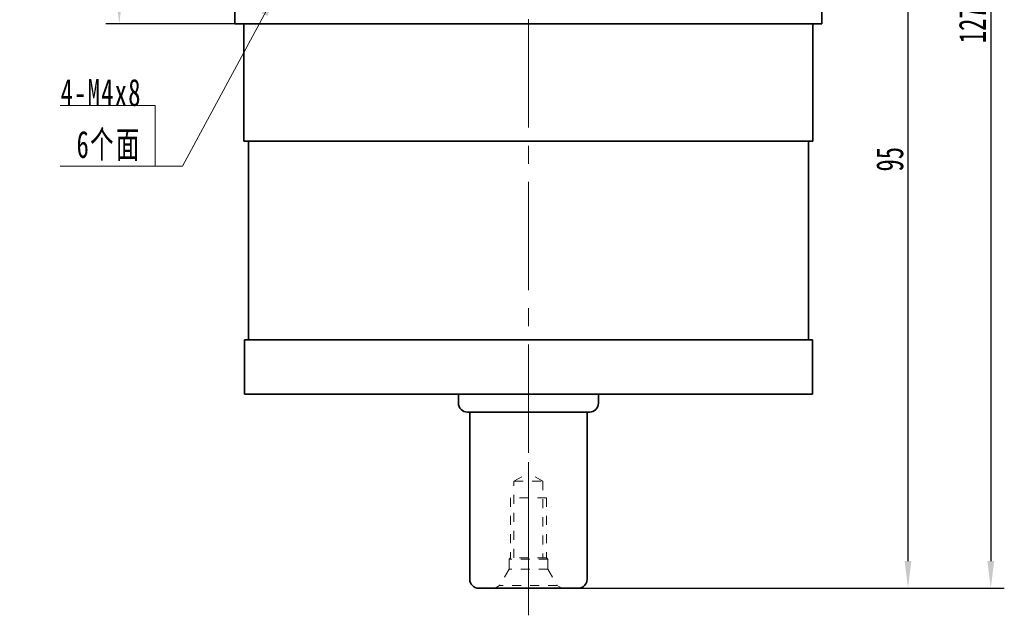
# Model space of a CAD drawing. Header units: millimetres. Extents: x 5 to 370, y 46 to 302.
# Tile 4 of 7: x 195 to 304, y 146 to 212. Entities that reach past the tile are written whole.
import ezdxf

# ---------------------------------------------------------------- set-up
doc = ezdxf.new("R2010")
doc.units = ezdxf.units.MM
doc.header["$PDSIZE"] = -5
doc.linetypes.add('点画线', pattern=[18, 12, -2, 2, -2])
doc.linetypes.add('虚线', pattern=[2, 1, -1])
doc.layers.get('0').update_dxf_attribs({"lineweight": 35})
for name, color, linetype, lineweight in [('中心线层', 1, '点画线', 18), ('尺寸线层', 3, 'Continuous', 18), ('粗实线层', 7, 'Continuous', 35), ('虚线层_1', 6, '虚线', 18)]:
    doc.layers.add(name, color=color, linetype=linetype, lineweight=lineweight)
doc.styles.add('标准', font='txt', dxfattribs={"width": 0.667})
doc.dimstyles.new('a4-1-1', dxfattribs={"dimtxt": 3, "dimasz": 3, "dimexe": 1.5, "dimexo": 0, "dimgap": 0.5, "dimtad": 1, "dimdec": 3, "dimdsep": 46, "dimtxsty": '标准', "dimblk": '_CAXARROW', "dimcen": 0, "dimdle": 4, "dimazin": 2, "dimtfac": 0.707107, "dimtdec": 3, "dimtix": 1, "dimtmove": 2, "dimatfit": 3, "dimfxl": 0, "dimfrac": 2, "dimtolj": 1, "dimtzin": 0, "dimarcsym": 0})

# ---------------------------------------------------------------- blocks, each defined once
blk = doc.blocks.new('2432g_2')
at = {"layer": '中心线层', "linetype": '点画线', "lineweight": 18}
blk.add_line((13.97, 0), (-1.08, 0), dxfattribs=at)
at = {"layer": '虚线层_1', "linetype": '虚线', "lineweight": 18}
for p, q in [((0, -3.7), (0, 3.7)), ((0, 3.7), (0.29, 3.19)), ((2.1, 2.15), (0.29, 3.19)), ((0.29, -3.19), (0.29, 3.19)), ((3.2, 2.15), (2.1, 2.15)), ((2.1, -2.15), (2.1, 2.15)), ((3.35, 2), (3.2, 2.15)), ((3.2, -2.15), (3.2, 2.15)), ((10, 2), (3.35, 2)), ((3.35, -2), (3.35, 2)), ((3.35, 1.6), (11.85, 1.6)), ((10, -2), (10, 2)), ((11.85, 1.6), (11.85, -1.6)), ((11.85, 1.6), (12.77, 0)), ((11.85, -1.6), (12.77, 0)), ((2.1, -2.15), (0.29, -3.19)), ((3.2, -2.15), (2.1, -2.15)), ((3.35, -2), (3.2, -2.15)), ((11.85, -1.6), (3.35, -1.6)), ((10, -2), (3.35, -2)), ((0, -3.7), (0.29, -3.19))]:
    blk.add_line(p, q, dxfattribs=at)
blk = doc.blocks.new('_CAXARROW')
blk.add_hatch(color=0).paths.add_polyline_path([(0, 0), (-1, 0.125), (-1, -0.125)], flags=0)
blk = doc.blocks.new('*X38')
at = {"layer": 'Defpoints', "color": 0}
for p in [(205.67, 276.42), (218.48, 276.42), (218.48, 211.42)]:
    blk.add_point(p, dxfattribs=at)
at = {"layer": '尺寸线层', "color": 0, "linetype": 'Continuous', "lineweight": -2}
for p, q in [((218.48, 276.42), (204.17, 276.42)), ((205.67, 214.42), (205.67, 273.42)), ((218.48, 211.42), (204.17, 211.42))]:
    blk.add_line(p, q, dxfattribs=at)
at = {"layer": '尺寸线层', "color": 0, "lineweight": -2, "xscale": 3, "yscale": 3, "zscale": 3}
for p, rotation in [((205.67, 276.42), 90), ((205.67, 211.42), 270)]:
    blk.add_blockref('_CAXARROW', p, dxfattribs=dict(at, rotation=rotation))
at = {"layer": '尺寸线层', "color": 0, "insert": (203.67, 243.92), "char_height": 3, "attachment_point": 5, "rotation": 90, "style": '标准'}
blk.add_mtext('\\A1;65', dxfattribs=at)
blk = doc.blocks.new('*X40')
at = {"layer": 'Defpoints', "color": 0}
for p in [(286.48, 243.92), (256.48, 148.92), (293.01, 148.92)]:
    blk.add_point(p, dxfattribs=at)
at = {"layer": '尺寸线层', "color": 0, "linetype": 'Continuous', "lineweight": -2}
for p, q in [((286.48, 243.92), (294.51, 243.92)), ((293.01, 240.92), (293.01, 151.92)), ((256.48, 148.92), (294.51, 148.92))]:
    blk.add_line(p, q, dxfattribs=at)
at = {"layer": '尺寸线层', "color": 0, "lineweight": -2, "xscale": 3, "yscale": 3, "zscale": 3}
for p, rotation in [((293.01, 243.92), 90), ((293.01, 148.92), 270)]:
    blk.add_blockref('_CAXARROW', p, dxfattribs=dict(at, rotation=rotation))
at = {"layer": '尺寸线层', "color": 0, "insert": (291.01, 196.42), "char_height": 3, "attachment_point": 5, "rotation": 90, "style": '标准'}
blk.add_mtext('\\A1;95', dxfattribs=at)
blk = doc.blocks.new('*X41')
at = {"layer": 'Defpoints', "color": 0}
for p in [(283.48, 276.42), (256.48, 148.92), (302.18, 148.92)]:
    blk.add_point(p, dxfattribs=at)
at = {"layer": '尺寸线层', "color": 0, "linetype": 'Continuous', "lineweight": -2}
for p, q in [((283.48, 276.42), (303.68, 276.42)), ((302.18, 273.42), (302.18, 151.92)), ((256.48, 148.92), (303.68, 148.92))]:
    blk.add_line(p, q, dxfattribs=at)
at = {"layer": '尺寸线层', "color": 0, "lineweight": -2, "xscale": 3, "yscale": 3, "zscale": 3}
for p, rotation in [((302.18, 276.42), 90), ((302.18, 148.92), 270)]:
    blk.add_blockref('_CAXARROW', p, dxfattribs=dict(at, rotation=rotation))
at = {"layer": '尺寸线层', "color": 0, "insert": (300.16, 212.67), "char_height": 3, "attachment_point": 5, "rotation": 90, "style": '标准'}
blk.add_mtext('\\A1;127.5', dxfattribs=at)
blk = doc.blocks.new('*X42')
at = {"layer": '尺寸线层', "linetype": 'Continuous'}
blk.add_hatch(color=0, dxfattribs=at).paths.add_polyline_path([(13.51, 19.45), (12.42, 16.63), (11.76, 16.99)], flags=0)
at = {"layer": '尺寸线层', "color": 0, "linetype": 'Continuous'}
blk.add_line((13.51, 19.45), (3, 0), dxfattribs=at)
at = {"layer": '尺寸线层', "color": 0}
for p, q in [((0, 6.73), (-10.53, 6.73)), ((0, 0), (0, 6.73)), ((0, 0), (-10.53, 0)), ((3, 0), (0, 0))]:
    blk.add_line(p, q, dxfattribs=at)
at = {"layer": '尺寸线层', "color": 0, "insert": (-1.5, 0.6), "char_height": 3, "width": 17.068, "attachment_point": 9, "line_spacing_factor": 1.15057, "style": '标准'}
blk.add_mtext('\\T1.1;4-M4x8\\P6个面', dxfattribs=at)

msp = doc.modelspace()

# ---------------------------------------------------------------- linework, layer by layer
at = {"layer": '中心线层'}
msp.add_line((250.9808, 145.9217), (250.9808, 279.194), dxfattribs=at)
at = {"layer": '粗实线层'}
for p, q in [((218.4808, 211.4217), (218.4808, 276.4217)), ((283.4808, 211.4217), (283.4808, 276.4217)), ((218.4808, 211.4217), (283.4808, 211.4217)), ((219.4808, 211.4217), (219.4808, 198.4217)), ((282.4808, 198.4217), (282.4808, 211.4217)), ((282.4808, 211.4217), (282.4808, 198.4217)), ((219.4808, 198.4217), (282.4808, 198.4217)), ((219.9808, 176.4217), (219.9808, 198.4217)), ((281.9808, 176.4217), (281.9808, 198.4217)), ((281.9808, 176.4217), (281.9808, 198.4217)), ((219.5308, 170.4217), (219.5308, 176.4217)), ((219.5308, 176.4217), (282.4308, 176.4217)), ((282.4308, 176.4217), (282.4308, 170.4217)), ((282.4308, 170.4217), (282.4308, 176.4217)), ((219.5308, 170.4217), (282.4308, 170.4217)), ((243.2308, 169.4217), (243.2308, 170.4217)), ((258.7308, 169.4217), (258.7308, 170.4217)), ((244.2308, 168.4217), (257.7308, 168.4217)), ((244.4808, 149.9217), (244.4808, 168.4217)), ((257.4808, 149.9217), (257.4808, 168.4217)), ((245.4808, 148.9217), (256.4808, 148.9217))]:
    msp.add_line(p, q, dxfattribs=at)
for centre, start, end in [((244.2308, 169.4217), 180, 270), ((257.7308, 169.4217), 270, 0), ((245.4808, 149.9217), 180, 270), ((256.4808, 149.9217), 270, 0)]:
    msp.add_arc(centre, 1, start, end, dxfattribs=at)

# ---------------------------------------------------------------- block references
at = {"layer": '尺寸线层'}
msp.add_blockref('*X42', (209.6585, 195.6404), dxfattribs=at)
at = {"layer": '粗实线层', "rotation": 90}
msp.add_blockref('2432g_2', (250.9808, 148.9217), dxfattribs=at)

# ---------------------------------------------------------------- dimensions: what is measured, and where the dimension line sits
at = {"layer": '尺寸线层'}
for base, p1, p2, angle, picture, middle in [((205.6733, 276.4217), (218.4808, 211.4217), (218.4808, 276.4217), 90, '*X38', (203.6733, 243.9217)), ((302.1786, 148.9217), (283.4808, 276.4217), (256.4808, 148.9217), 270, '*X41', (300.1614, 212.6717)), ((293.0136, 148.9217), (286.4808, 243.9217), (256.4808, 148.9217), 270, '*X40', (291.0136, 196.4217))]:
    dim = msp.add_linear_dim(base=base, p1=p1, p2=p2, angle=angle, dimstyle='a4-1-1', override={"dimsah": 1, "dimtfill": 1, "dimtzin": 0}, dxfattribs=at)
    dim.commit()
    dim.dimension.update_dxf_attribs({"geometry": picture, "text_midpoint": middle})

doc.saveas('drawing.dxf')
